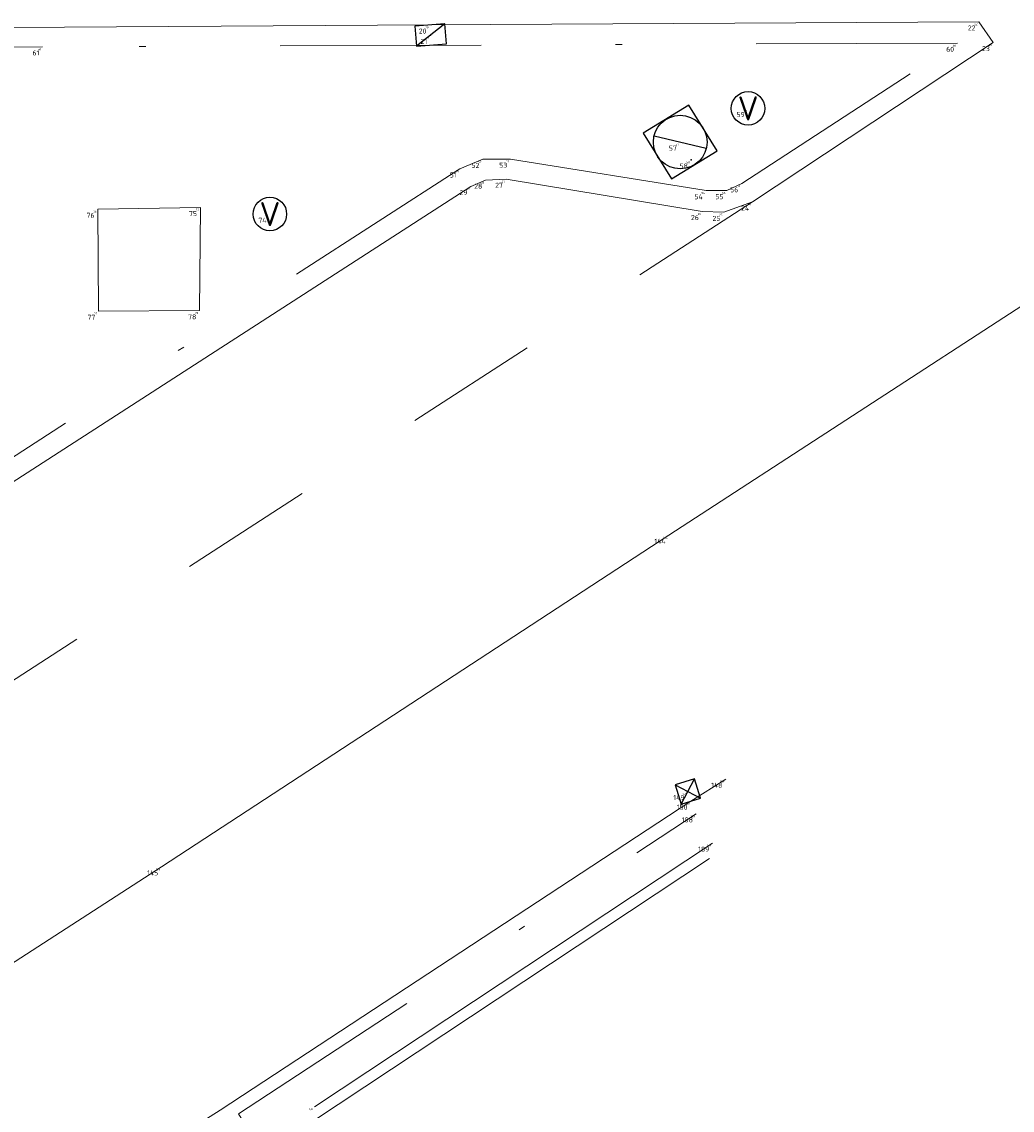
# Model space of a CAD drawing. Header units: metres. Extents: x 127882 to 128093, y 464596 to 464731.
# Tile 26 of 31: x 127924 to 127939, y 464711 to 464727. Entities that reach past the tile are written whole.
import ezdxf
from ezdxf.enums import TextEntityAlignment as Align

# ---------------------------------------------------------------- set-up
doc = ezdxf.new("R2010")
doc.units = ezdxf.units.M
for name, pattern in [('AM-AS', [16, 10, -2, 2, -2]), ('XX-DASHDOT', [10, 3, -2, 0, -2, 3]), ('XX-HIDDEN', [4, 2, -2])]:
    doc.linetypes.add(name, pattern=pattern)
for name, color, linetype in [('B-ME-AL-SITUATIEMETING-S @ 1', 7, 'Continuous'), ('B-WE-AL-SITUATIEMETING-S @ 1', 7, 'Continuous'), ('X-XX-AL-MEETPUNT_DATA_PUNTNUMMER-T18', 7, 'Continuous')]:
    doc.layers.add(name, color=color, linetype=linetype)
for name, color, linetype, lineweight in [('B-WE-AM-AS_WEG-G', 10, 'AM-AS', 18), ('B-WE-IE-MEUBILAIR_WEGMEUBILAIR_VERKEERSBORD-S @ 1', 7, 'Continuous', 25), ('B-WE-IE-TERREINAFSCHEIDING_KUNSTMATIG_HEKWERK-G', 20, 'IE-TERREINAFSCHEIDING-KUNSTMATIG', 18), ('B-WE-RI-HWA_KOLK-S @ 1', 150, 'Continuous', 25), ('B-WE-RI-PUT_BETON-S @ 1', 7, 'Continuous', 25), ('B-WE-VH-KANTOPSLUITING_ACHTERKANTBAND-G', 40, 'XX-DASHDOT', 18), ('B-WE-VH-KANTVERHARDING-G', 40, 'Continuous', 18), ('B-WE-VH-MATERIAALGRENS-G', 7, 'XX-HIDDEN', 18), ('X-XX-AL-MEETPUNT-S @ 1', 7, 'Continuous', 25)]:
    doc.layers.add(name, color=color, linetype=linetype, lineweight=lineweight)
doc.styles.add('NLCS-ISO-ANNOTATIVE-T18', font='NLCS-ISO.ttf', dxfattribs={"height": 1.8})
doc.styles.add('NLCS-ISO-M1000-T18', font='NLCS-ISO.ttf', dxfattribs={"height": 1.8})
doc.linetypes.add('IE-TERREINAFSCHEIDING-KUNSTMATIG', pattern='A,4,[82,NLCS.SHX,S=0.75,R=90,X=0,Y=0],4,-2', length=10)

# ---------------------------------------------------------------- blocks, each defined once
blk = doc.blocks.new('SAL-MEETPUNT_MARKER-SO')
at = {"layer": 'X-XX-AL-MEETPUNT_DATA_PUNTNUMMER-T18', "style": 'NLCS-ISO-ANNOTATIVE-T18'}
blk.add_attdef('PUNTID', text='', height=1.5, dxfattribs=at).set_placement((-1, -2.59), align=Align.RIGHT)
blk = doc.blocks.new('B-SRI-KOLK_TROTTOIR-SO')
at = {"color": 0, "flags": 128}
blk.add_lwpolyline([(1.5, 1.125), (0, 1.125), (0, -1.125), (1.5, -1.125)], close=True, dxfattribs=at)
blk.add_lwpolyline([(0, 1.125), (1.5, -1.125)], dxfattribs=at)
blk = doc.blocks.new('SAL-MEETPUNT_DUMMY-SO')
at = {"color": 0}
blk.add_point((0, 0), dxfattribs=at)
blk = doc.blocks.new('B-SRI-PUT_BETON-SO')
blk.add_line((-1.414, -1.414), (1.414, 1.414))
at = {"lineweight": -3, "flags": 128}
blk.add_lwpolyline([(2, -2), (2, 2), (-2, 2), (-2, -2)], close=True, dxfattribs=at)
at = {"lineweight": -3}
blk.add_circle((0, 0), 2, dxfattribs=at)
blk = doc.blocks.new('SIE-WEG_VERKEERSBORD-SO')
blk.add_circle((0, 0), 1.25)
at = {"lineweight": 18, "style": 'NLCS-ISO-M1000-T18'}
blk.add_text('V', height=1.8, dxfattribs=at).set_placement((0, 0), align=Align.MIDDLE_CENTER)
blk.add_attdef('TYPE', text='', height=1.8, dxfattribs=at).set_placement((0, 1.25), align=Align.BOTTOM_CENTER)
blk = doc.blocks.new('B-SRI-KOLK_STRAAT-SO')
at = {"color": 0, "flags": 128}
blk.add_lwpolyline([(-0.75, -0.75), (0.75, -0.75), (0.75, 0.75), (-0.75, 0.75)], close=True, dxfattribs=at)
for points in [[(-0.75, -0.75), (0.75, 0.75)], [(0.75, -0.75), (-0.75, 0.75)]]:
    blk.add_lwpolyline(points, dxfattribs=at)

msp = doc.modelspace()

# ---------------------------------------------------------------- linework, layer by layer
at = {"layer": 'B-WE-AM-AS_WEG-G'}
msp.add_polyline3d([(127941.838, 464724.496, 0.599), (127933.689, 464719.193, 0.479), (127926.124, 464714.248, 0.311), (127917.685, 464708.781, 0.162), (127907.867, 464702.332, -0.018)], dxfattribs=at)
at = {"layer": 'B-WE-IE-TERREINAFSCHEIDING_KUNSTMATIG_HEKWERK-G'}
msp.add_polyline3d([(127934.294, 464714.37, 0.49), (127928.358, 464710.438, 0.327)], dxfattribs=at)
at = {"layer": 'B-WE-VH-KANTOPSLUITING_ACHTERKANTBAND-G'}
msp.add_polyline3d([(127921.901, 464719.309, 0.43), (127922.061, 464719.395, 0.439), (127922.168, 464719.235, 0.439), (127930.573, 464724.656, 0.524), (127930.913, 464724.799, 0.518), (127931.328, 464724.802, 0.525), (127934.242, 464724.332, 0.532), (127934.552, 464724.334, 0.534), (127934.774, 464724.437, 0.529), (127937.99, 464726.532, 0.559), (127924.351, 464726.477, 0.42), (127913.319, 464726.411, 0.355), (127912.399, 464726.27, 0.327), (127911.524, 464725.972, 0.308), (127910.748, 464725.484, 0.31), (127910.077, 464724.85, 0.301), (127909.545, 464724.078, 0.296), (127909.227, 464723.242, 0.292), (127909.139, 464722.835, 0.281), (127909.13, 464722.621, 0.263), (127909.332, 464722.618, 0.276), (127909.349, 464722.445, 0.273), (127919.393, 464723.501, 0.427)], close=True, dxfattribs=at)
msp.add_polyline3d([(127931.129, 464704.123, 0.092), (127928.761, 464708.097, 0.199), (127927.713, 464709.853, 0.254), (127927.272, 464710.564, 0.316), (127934.097, 464715.038, 0.496)], dxfattribs=at)
at = {"layer": 'B-WE-VH-KANTVERHARDING-G'}
for points in [[(127912.331, 464726.586, 0.23), (127913.321, 464726.703, 0.251), (127922.334, 464726.754, 0.308), (127930.123, 464726.802, 0.354), (127938.309, 464726.85, 0.488), (127938.523, 464726.542, 0.474), (127934.935, 464724.162, 0.442), (127934.506, 464724.009, 0.438), (127934.185, 464724.022, 0.447), (127931.263, 464724.503, 0.44), (127930.955, 464724.489, 0.441), (127930.735, 464724.395, 0.443), (127922.097, 464718.82, 0.339), (127919.565, 464717.179, 0.331), (127913.257, 464713.106, 0.255), (127911.808, 464712.172, 0.199)], [(127934.536, 464715.556, 0.406), (127934.015, 464715.227, 0.383), (127927, 464710.617, 0.23), (127924.439, 464708.995, 0.164), (127921.189, 464706.874, 0.099), (127914.513, 464702.541, 0.026), (127907.784, 464698.185, -0.051), (127907.209, 464697.822, -0.057), (127907.785, 464696.953, -0.143), (127915.353, 464701.89, -0.118), (127924.978, 464708.156, 0.127), (127924.443, 464708.998, 0.163)], [(127934.34, 464714.601, 0.526), (127928.404, 464710.669, 0.362)]]:
    msp.add_polyline3d(points, dxfattribs=at)
msp.add_polyline3d([(127926.702, 464724.082, 0.437), (127925.174, 464724.056, 0.442), (127925.186, 464722.535, 0.409), (127926.691, 464722.542, 0.447)], close=True, dxfattribs=at)
at = {"layer": 'B-WE-VH-MATERIAALGRENS-G'}
msp.add_polyline3d([(127934.935, 464724.162, 0.442), (127916.514, 464712.237, 0.233), (127914.974, 464711.454, 0.207), (127913.262, 464711.273, 0.171), (127912.217, 464711.503, 0.177), (127910.625, 464712.327, 0.201)], dxfattribs=at)

# ---------------------------------------------------------------- block references
at = {"layer": 'B-ME-AL-SITUATIEMETING-S @ 1'}
ref = msp.add_blockref('SAL-MEETPUNT_MARKER-SO', (127930.123, 464726.802, 0.354), dxfattribs=dict(at, xscale=0.02, yscale=0.02, zscale=0.02))
ref.add_attrib('PUNTID', '20', dxfattribs={"layer": 'X-XX-AL-MEETPUNT_DATA_PUNTNUMMER-T18', "height": 0.03, "style": 'NLCS-ISO-ANNOTATIVE-T18'}).set_placement((127930.103, 464726.751, 0.354), align=Align.RIGHT)
ref = msp.add_blockref('SAL-MEETPUNT_MARKER-SO', (127938.309, 464726.85, 0.488), dxfattribs=dict(at, xscale=0.02, yscale=0.02, zscale=0.02))
ref.add_attrib('PUNTID', '22', dxfattribs={"layer": 'X-XX-AL-MEETPUNT_DATA_PUNTNUMMER-T18', "height": 0.03, "style": 'NLCS-ISO-ANNOTATIVE-T18'}).set_placement((127938.289, 464726.798, 0.488), align=Align.RIGHT)
ref = msp.add_blockref('SAL-MEETPUNT_MARKER-SO', (127930.135, 464726.648, 0.492), dxfattribs=dict(at, xscale=0.02, yscale=0.02, zscale=0.02))
ref.add_attrib('PUNTID', '21', dxfattribs={"layer": 'X-XX-AL-MEETPUNT_DATA_PUNTNUMMER-T18', "height": 0.03, "style": 'NLCS-ISO-ANNOTATIVE-T18'}).set_placement((127930.115, 464726.596, 0.492), align=Align.RIGHT)
ref = msp.add_blockref('SAL-MEETPUNT_MARKER-SO', (127924.351, 464726.477, 0.42), dxfattribs=dict(at, xscale=0.02, yscale=0.02, zscale=0.02))
ref.add_attrib('PUNTID', '61', dxfattribs={"layer": 'X-XX-AL-MEETPUNT_DATA_PUNTNUMMER-T18', "height": 0.03, "style": 'NLCS-ISO-ANNOTATIVE-T18'}).set_placement((127924.331, 464726.426, 0.42), align=Align.RIGHT)
ref = msp.add_blockref('SAL-MEETPUNT_MARKER-SO', (127937.99, 464726.532, 0.559), dxfattribs=dict(at, xscale=0.02, yscale=0.02, zscale=0.02))
ref.add_attrib('PUNTID', '60', dxfattribs={"layer": 'X-XX-AL-MEETPUNT_DATA_PUNTNUMMER-T18', "height": 0.03, "style": 'NLCS-ISO-ANNOTATIVE-T18'}).set_placement((127937.97, 464726.48, 0.559), align=Align.RIGHT)
ref = msp.add_blockref('SAL-MEETPUNT_MARKER-SO', (127938.523, 464726.542, 0.474), dxfattribs=dict(at, xscale=0.02, yscale=0.02, zscale=0.02))
ref.add_attrib('PUNTID', '23', dxfattribs={"layer": 'X-XX-AL-MEETPUNT_DATA_PUNTNUMMER-T18', "height": 0.03, "style": 'NLCS-ISO-ANNOTATIVE-T18'}).set_placement((127938.503, 464726.49, 0.474), align=Align.RIGHT)
ref = msp.add_blockref('SAL-MEETPUNT_MARKER-SO', (127934.869, 464725.558, 0.557), dxfattribs=dict(at, xscale=0.02, yscale=0.02, zscale=0.02))
ref.add_attrib('PUNTID', '59', dxfattribs={"layer": 'X-XX-AL-MEETPUNT_DATA_PUNTNUMMER-T18', "height": 0.03, "style": 'NLCS-ISO-ANNOTATIVE-T18'}).set_placement((127934.849, 464725.507, 0.557), align=Align.RIGHT)
ref = msp.add_blockref('SAL-MEETPUNT_MARKER-SO', (127933.857, 464725.056, 0.54), dxfattribs=dict(at, xscale=0.02, yscale=0.02, zscale=0.02))
ref.add_attrib('PUNTID', '57', dxfattribs={"layer": 'X-XX-AL-MEETPUNT_DATA_PUNTNUMMER-T18', "height": 0.03, "style": 'NLCS-ISO-ANNOTATIVE-T18'}).set_placement((127933.837, 464725.004, 0.54), align=Align.RIGHT)
ref = msp.add_blockref('SAL-MEETPUNT_MARKER-SO', (127930.913, 464724.799, 0.518), dxfattribs=dict(at, xscale=0.02, yscale=0.02, zscale=0.02))
ref.add_attrib('PUNTID', '52', dxfattribs={"layer": 'X-XX-AL-MEETPUNT_DATA_PUNTNUMMER-T18', "height": 0.03, "style": 'NLCS-ISO-ANNOTATIVE-T18'}).set_placement((127930.893, 464724.748, 0.518), align=Align.RIGHT)
ref = msp.add_blockref('SAL-MEETPUNT_MARKER-SO', (127931.328, 464724.802, 0.525), dxfattribs=dict(at, xscale=0.02, yscale=0.02, zscale=0.02))
ref.add_attrib('PUNTID', '53', dxfattribs={"layer": 'X-XX-AL-MEETPUNT_DATA_PUNTNUMMER-T18', "height": 0.03, "style": 'NLCS-ISO-ANNOTATIVE-T18'}).set_placement((127931.308, 464724.751, 0.525), align=Align.RIGHT)
ref = msp.add_blockref('SAL-MEETPUNT_MARKER-SO', (127934.021, 464724.791, 0.537), dxfattribs=dict(at, xscale=0.02, yscale=0.02, zscale=0.02))
ref.add_attrib('PUNTID', '58', dxfattribs={"layer": 'X-XX-AL-MEETPUNT_DATA_PUNTNUMMER-T18', "height": 0.03, "style": 'NLCS-ISO-ANNOTATIVE-T18'}).set_placement((127934.001, 464724.739, 0.537), align=Align.RIGHT)
ref = msp.add_blockref('SAL-MEETPUNT_MARKER-SO', (127930.573, 464724.656, 0.524), dxfattribs=dict(at, xscale=0.02, yscale=0.02, zscale=0.02))
ref.add_attrib('PUNTID', '51', dxfattribs={"layer": 'X-XX-AL-MEETPUNT_DATA_PUNTNUMMER-T18', "height": 0.03, "style": 'NLCS-ISO-ANNOTATIVE-T18'}).set_placement((127930.553, 464724.604, 0.524), align=Align.RIGHT)
ref = msp.add_blockref('SAL-MEETPUNT_MARKER-SO', (127930.955, 464724.489, 0.441), dxfattribs=dict(at, xscale=0.02, yscale=0.02, zscale=0.02))
ref.add_attrib('PUNTID', '28', dxfattribs={"layer": 'X-XX-AL-MEETPUNT_DATA_PUNTNUMMER-T18', "height": 0.03, "style": 'NLCS-ISO-ANNOTATIVE-T18'}).set_placement((127930.935, 464724.437, 0.441), align=Align.RIGHT)
ref = msp.add_blockref('SAL-MEETPUNT_MARKER-SO', (127931.263, 464724.503, 0.44), dxfattribs=dict(at, xscale=0.02, yscale=0.02, zscale=0.02))
ref.add_attrib('PUNTID', '27', dxfattribs={"layer": 'X-XX-AL-MEETPUNT_DATA_PUNTNUMMER-T18', "height": 0.03, "style": 'NLCS-ISO-ANNOTATIVE-T18'}).set_placement((127931.243, 464724.451, 0.44), align=Align.RIGHT)
ref = msp.add_blockref('SAL-MEETPUNT_MARKER-SO', (127930.735, 464724.395, 0.443), dxfattribs=dict(at, xscale=0.02, yscale=0.02, zscale=0.02))
ref.add_attrib('PUNTID', '29', dxfattribs={"layer": 'X-XX-AL-MEETPUNT_DATA_PUNTNUMMER-T18', "height": 0.03, "style": 'NLCS-ISO-ANNOTATIVE-T18'}).set_placement((127930.715, 464724.343, 0.443), align=Align.RIGHT)
ref = msp.add_blockref('SAL-MEETPUNT_MARKER-SO', (127934.242, 464724.332, 0.532), dxfattribs=dict(at, xscale=0.02, yscale=0.02, zscale=0.02))
ref.add_attrib('PUNTID', '54', dxfattribs={"layer": 'X-XX-AL-MEETPUNT_DATA_PUNTNUMMER-T18', "height": 0.03, "style": 'NLCS-ISO-ANNOTATIVE-T18'}).set_placement((127934.223, 464724.281, 0.532), align=Align.RIGHT)
ref = msp.add_blockref('SAL-MEETPUNT_MARKER-SO', (127934.552, 464724.334, 0.534), dxfattribs=dict(at, xscale=0.02, yscale=0.02, zscale=0.02))
ref.add_attrib('PUNTID', '55', dxfattribs={"layer": 'X-XX-AL-MEETPUNT_DATA_PUNTNUMMER-T18', "height": 0.03, "style": 'NLCS-ISO-ANNOTATIVE-T18'}).set_placement((127934.532, 464724.282, 0.534), align=Align.RIGHT)
ref = msp.add_blockref('SAL-MEETPUNT_MARKER-SO', (127934.774, 464724.437, 0.529), dxfattribs=dict(at, xscale=0.02, yscale=0.02, zscale=0.02))
ref.add_attrib('PUNTID', '56', dxfattribs={"layer": 'X-XX-AL-MEETPUNT_DATA_PUNTNUMMER-T18', "height": 0.03, "style": 'NLCS-ISO-ANNOTATIVE-T18'}).set_placement((127934.754, 464724.385, 0.529), align=Align.RIGHT)
ref = msp.add_blockref('SAL-MEETPUNT_MARKER-SO', (127934.935, 464724.162, 0.442), dxfattribs=dict(at, xscale=0.02, yscale=0.02, zscale=0.02))
ref.add_attrib('PUNTID', '24', dxfattribs={"layer": 'X-XX-AL-MEETPUNT_DATA_PUNTNUMMER-T18', "height": 0.03, "style": 'NLCS-ISO-ANNOTATIVE-T18'}).set_placement((127934.915, 464724.111, 0.442), align=Align.RIGHT)
ref = msp.add_blockref('SAL-MEETPUNT_MARKER-SO', (127925.174, 464724.056, 0.442), dxfattribs=dict(at, xscale=0.02, yscale=0.02, zscale=0.02))
ref.add_attrib('PUNTID', '76', dxfattribs={"layer": 'X-XX-AL-MEETPUNT_DATA_PUNTNUMMER-T18', "height": 0.03, "style": 'NLCS-ISO-ANNOTATIVE-T18'}).set_placement((127925.154, 464724.004, 0.442), align=Align.RIGHT)
ref = msp.add_blockref('SAL-MEETPUNT_MARKER-SO', (127926.702, 464724.082, 0.437), dxfattribs=dict(at, xscale=0.02, yscale=0.02, zscale=0.02))
ref.add_attrib('PUNTID', '75', dxfattribs={"layer": 'X-XX-AL-MEETPUNT_DATA_PUNTNUMMER-T18', "height": 0.03, "style": 'NLCS-ISO-ANNOTATIVE-T18'}).set_placement((127926.682, 464724.03, 0.437), align=Align.RIGHT)
ref = msp.add_blockref('SAL-MEETPUNT_MARKER-SO', (127927.739, 464723.982, 0.465), dxfattribs=dict(at, xscale=0.02, yscale=0.02, zscale=0.02))
ref.add_attrib('PUNTID', '74', dxfattribs={"layer": 'X-XX-AL-MEETPUNT_DATA_PUNTNUMMER-T18', "height": 0.03, "style": 'NLCS-ISO-ANNOTATIVE-T18'}).set_placement((127927.719, 464723.93, 0.465), align=Align.RIGHT)
ref = msp.add_blockref('SAL-MEETPUNT_MARKER-SO', (127934.185, 464724.022, 0.447), dxfattribs=dict(at, xscale=0.02, yscale=0.02, zscale=0.02))
ref.add_attrib('PUNTID', '26', dxfattribs={"layer": 'X-XX-AL-MEETPUNT_DATA_PUNTNUMMER-T18', "height": 0.03, "style": 'NLCS-ISO-ANNOTATIVE-T18'}).set_placement((127934.165, 464723.97, 0.447), align=Align.RIGHT)
ref = msp.add_blockref('SAL-MEETPUNT_MARKER-SO', (127934.506, 464724.009, 0.438), dxfattribs=dict(at, xscale=0.02, yscale=0.02, zscale=0.02))
ref.add_attrib('PUNTID', '25', dxfattribs={"layer": 'X-XX-AL-MEETPUNT_DATA_PUNTNUMMER-T18', "height": 0.03, "style": 'NLCS-ISO-ANNOTATIVE-T18'}).set_placement((127934.486, 464723.957, 0.438), align=Align.RIGHT)
ref = msp.add_blockref('SAL-MEETPUNT_MARKER-SO', (127925.186, 464722.535, 0.409), dxfattribs=dict(at, xscale=0.02, yscale=0.02, zscale=0.02))
ref.add_attrib('PUNTID', '77', dxfattribs={"layer": 'X-XX-AL-MEETPUNT_DATA_PUNTNUMMER-T18', "height": 0.03, "style": 'NLCS-ISO-ANNOTATIVE-T18'}).set_placement((127925.166, 464722.484, 0.409), align=Align.RIGHT)
ref = msp.add_blockref('SAL-MEETPUNT_MARKER-SO', (127926.691, 464722.542, 0.447), dxfattribs=dict(at, xscale=0.02, yscale=0.02, zscale=0.02))
ref.add_attrib('PUNTID', '78', dxfattribs={"layer": 'X-XX-AL-MEETPUNT_DATA_PUNTNUMMER-T18', "height": 0.03, "style": 'NLCS-ISO-ANNOTATIVE-T18'}).set_placement((127926.671, 464722.49, 0.447), align=Align.RIGHT)
ref = msp.add_blockref('SAL-MEETPUNT_MARKER-SO', (127933.689, 464719.193, 0.479), dxfattribs=dict(at, xscale=0.02, yscale=0.02, zscale=0.02))
ref.add_attrib('PUNTID', '144', dxfattribs={"layer": 'X-XX-AL-MEETPUNT_DATA_PUNTNUMMER-T18', "height": 0.03, "style": 'NLCS-ISO-ANNOTATIVE-T18'}).set_placement((127933.669, 464719.141, 0.479), align=Align.RIGHT)
ref = msp.add_blockref('SAL-MEETPUNT_MARKER-SO', (127934.536, 464715.556, 0.406), dxfattribs=dict(at, xscale=0.02, yscale=0.02, zscale=0.02))
ref.add_attrib('PUNTID', '148', dxfattribs={"layer": 'X-XX-AL-MEETPUNT_DATA_PUNTNUMMER-T18', "height": 0.03, "style": 'NLCS-ISO-ANNOTATIVE-T18'}).set_placement((127934.516, 464715.504, 0.406), align=Align.RIGHT)
ref = msp.add_blockref('SAL-MEETPUNT_MARKER-SO', (127933.97, 464715.37, 0.381), dxfattribs=dict(at, xscale=0.02, yscale=0.02, zscale=0.02))
ref.add_attrib('PUNTID', '149', dxfattribs={"layer": 'X-XX-AL-MEETPUNT_DATA_PUNTNUMMER-T18', "height": 0.03, "style": 'NLCS-ISO-ANNOTATIVE-T18'}).set_placement((127933.95, 464715.319, 0.381), align=Align.RIGHT)
ref = msp.add_blockref('SAL-MEETPUNT_MARKER-SO', (127934.015, 464715.227, 0.383), dxfattribs=dict(at, xscale=0.02, yscale=0.02, zscale=0.02))
ref.add_attrib('PUNTID', '150', dxfattribs={"layer": 'X-XX-AL-MEETPUNT_DATA_PUNTNUMMER-T18', "height": 0.03, "style": 'NLCS-ISO-ANNOTATIVE-T18'}).set_placement((127933.995, 464715.175, 0.383), align=Align.RIGHT)
ref = msp.add_blockref('SAL-MEETPUNT_MARKER-SO', (127934.097, 464715.038, 0.496), dxfattribs=dict(at, xscale=0.02, yscale=0.02, zscale=0.02))
ref.add_attrib('PUNTID', '188', dxfattribs={"layer": 'X-XX-AL-MEETPUNT_DATA_PUNTNUMMER-T18', "height": 0.03, "style": 'NLCS-ISO-ANNOTATIVE-T18'}).set_placement((127934.077, 464714.986, 0.496), align=Align.RIGHT)
ref = msp.add_blockref('SAL-MEETPUNT_MARKER-SO', (127934.34, 464714.601, 0.526), dxfattribs=dict(at, xscale=0.02, yscale=0.02, zscale=0.02))
ref.add_attrib('PUNTID', '189', dxfattribs={"layer": 'X-XX-AL-MEETPUNT_DATA_PUNTNUMMER-T18', "height": 0.03, "style": 'NLCS-ISO-ANNOTATIVE-T18'}).set_placement((127934.32, 464714.549, 0.526), align=Align.RIGHT)
ref = msp.add_blockref('SAL-MEETPUNT_MARKER-SO', (127926.124, 464714.248, 0.311), dxfattribs=dict(at, xscale=0.02, yscale=0.02, zscale=0.02))
ref.add_attrib('PUNTID', '145', dxfattribs={"layer": 'X-XX-AL-MEETPUNT_DATA_PUNTNUMMER-T18', "height": 0.03, "style": 'NLCS-ISO-ANNOTATIVE-T18'}).set_placement((127926.104, 464714.196, 0.311), align=Align.RIGHT)
ref = msp.add_blockref('SAL-MEETPUNT_MARKER-SO', (127928.404, 464710.669, 0.362), dxfattribs=dict(at, xscale=0.02, yscale=0.02, zscale=0.02))
ref.add_attrib('PUNTID', '190', dxfattribs={"layer": 'X-XX-AL-MEETPUNT_DATA_PUNTNUMMER-T18', "height": 0.03, "style": 'NLCS-ISO-ANNOTATIVE-T18'}).set_placement((127928.384, 464710.617, 0.362), align=Align.RIGHT)
at = {"layer": 'B-WE-AL-SITUATIEMETING-S @ 1'}
ref = msp.add_blockref('SAL-MEETPUNT_MARKER-SO', (127930.123, 464726.802, 0.354), dxfattribs=dict(at, xscale=0.05, yscale=0.05, zscale=0.05))
ref.add_attrib('PUNTID', '20', dxfattribs={"layer": 'X-XX-AL-MEETPUNT_DATA_PUNTNUMMER-T18', "height": 0.075, "style": 'NLCS-ISO-ANNOTATIVE-T18'}).set_placement((127930.073, 464726.673, 0.354), align=Align.RIGHT)
ref = msp.add_blockref('SAL-MEETPUNT_MARKER-SO', (127938.309, 464726.85, 0.488), dxfattribs=dict(at, xscale=0.05, yscale=0.05, zscale=0.05))
ref.add_attrib('PUNTID', '22', dxfattribs={"layer": 'X-XX-AL-MEETPUNT_DATA_PUNTNUMMER-T18', "height": 0.075, "style": 'NLCS-ISO-ANNOTATIVE-T18'}).set_placement((127938.259, 464726.72, 0.488), align=Align.RIGHT)
ref = msp.add_blockref('SAL-MEETPUNT_MARKER-SO', (127930.135, 464726.648, 0.492), dxfattribs=dict(at, xscale=0.05, yscale=0.05, zscale=0.05))
ref.add_attrib('PUNTID', '21', dxfattribs={"layer": 'X-XX-AL-MEETPUNT_DATA_PUNTNUMMER-T18', "height": 0.075, "style": 'NLCS-ISO-ANNOTATIVE-T18'}).set_placement((127930.085, 464726.519, 0.492), align=Align.RIGHT)
ref = msp.add_blockref('SAL-MEETPUNT_MARKER-SO', (127924.351, 464726.477, 0.42), dxfattribs=dict(at, xscale=0.05, yscale=0.05, zscale=0.05))
ref.add_attrib('PUNTID', '61', dxfattribs={"layer": 'X-XX-AL-MEETPUNT_DATA_PUNTNUMMER-T18', "height": 0.075, "style": 'NLCS-ISO-ANNOTATIVE-T18'}).set_placement((127924.301, 464726.348, 0.42), align=Align.RIGHT)
ref = msp.add_blockref('SAL-MEETPUNT_MARKER-SO', (127937.99, 464726.532, 0.559), dxfattribs=dict(at, xscale=0.05, yscale=0.05, zscale=0.05))
ref.add_attrib('PUNTID', '60', dxfattribs={"layer": 'X-XX-AL-MEETPUNT_DATA_PUNTNUMMER-T18', "height": 0.075, "style": 'NLCS-ISO-ANNOTATIVE-T18'}).set_placement((127937.94, 464726.402, 0.559), align=Align.RIGHT)
ref = msp.add_blockref('SAL-MEETPUNT_MARKER-SO', (127938.523, 464726.542, 0.474), dxfattribs=dict(at, xscale=0.05, yscale=0.05, zscale=0.05))
ref.add_attrib('PUNTID', '23', dxfattribs={"layer": 'X-XX-AL-MEETPUNT_DATA_PUNTNUMMER-T18', "height": 0.075, "style": 'NLCS-ISO-ANNOTATIVE-T18'}).set_placement((127938.473, 464726.413, 0.474), align=Align.RIGHT)
ref = msp.add_blockref('SAL-MEETPUNT_MARKER-SO', (127934.869, 464725.558, 0.557), dxfattribs=dict(at, xscale=0.05, yscale=0.05, zscale=0.05))
ref.add_attrib('PUNTID', '59', dxfattribs={"layer": 'X-XX-AL-MEETPUNT_DATA_PUNTNUMMER-T18', "height": 0.075, "style": 'NLCS-ISO-ANNOTATIVE-T18'}).set_placement((127934.819, 464725.429, 0.557), align=Align.RIGHT)
ref = msp.add_blockref('SAL-MEETPUNT_MARKER-SO', (127933.857, 464725.056, 0.54), dxfattribs=dict(at, xscale=0.05, yscale=0.05, zscale=0.05))
ref.add_attrib('PUNTID', '57', dxfattribs={"layer": 'X-XX-AL-MEETPUNT_DATA_PUNTNUMMER-T18', "height": 0.075, "style": 'NLCS-ISO-ANNOTATIVE-T18'}).set_placement((127933.807, 464724.927, 0.54), align=Align.RIGHT)
ref = msp.add_blockref('SAL-MEETPUNT_MARKER-SO', (127931.328, 464724.802, 0.525), dxfattribs=dict(at, xscale=0.05, yscale=0.05, zscale=0.05))
ref.add_attrib('PUNTID', '53', dxfattribs={"layer": 'X-XX-AL-MEETPUNT_DATA_PUNTNUMMER-T18', "height": 0.075, "style": 'NLCS-ISO-ANNOTATIVE-T18'}).set_placement((127931.278, 464724.673, 0.525), align=Align.RIGHT)
ref = msp.add_blockref('SAL-MEETPUNT_MARKER-SO', (127930.573, 464724.656, 0.524), dxfattribs=dict(at, xscale=0.05, yscale=0.05, zscale=0.05))
ref.add_attrib('PUNTID', '51', dxfattribs={"layer": 'X-XX-AL-MEETPUNT_DATA_PUNTNUMMER-T18', "height": 0.075, "style": 'NLCS-ISO-ANNOTATIVE-T18'}).set_placement((127930.523, 464724.527, 0.524), align=Align.RIGHT)
ref = msp.add_blockref('SAL-MEETPUNT_MARKER-SO', (127930.913, 464724.799, 0.518), dxfattribs=dict(at, xscale=0.05, yscale=0.05, zscale=0.05))
ref.add_attrib('PUNTID', '52', dxfattribs={"layer": 'X-XX-AL-MEETPUNT_DATA_PUNTNUMMER-T18', "height": 0.075, "style": 'NLCS-ISO-ANNOTATIVE-T18'}).set_placement((127930.863, 464724.67, 0.518), align=Align.RIGHT)
ref = msp.add_blockref('SAL-MEETPUNT_MARKER-SO', (127934.021, 464724.791, 0.537), dxfattribs=dict(at, xscale=0.05, yscale=0.05, zscale=0.05))
ref.add_attrib('PUNTID', '58', dxfattribs={"layer": 'X-XX-AL-MEETPUNT_DATA_PUNTNUMMER-T18', "height": 0.075, "style": 'NLCS-ISO-ANNOTATIVE-T18'}).set_placement((127933.971, 464724.661, 0.537), align=Align.RIGHT)
ref = msp.add_blockref('SAL-MEETPUNT_MARKER-SO', (127930.955, 464724.489, 0.441), dxfattribs=dict(at, xscale=0.05, yscale=0.05, zscale=0.05))
ref.add_attrib('PUNTID', '28', dxfattribs={"layer": 'X-XX-AL-MEETPUNT_DATA_PUNTNUMMER-T18', "height": 0.075, "style": 'NLCS-ISO-ANNOTATIVE-T18'}).set_placement((127930.905, 464724.36, 0.441), align=Align.RIGHT)
ref = msp.add_blockref('SAL-MEETPUNT_MARKER-SO', (127931.263, 464724.503, 0.44), dxfattribs=dict(at, xscale=0.05, yscale=0.05, zscale=0.05))
ref.add_attrib('PUNTID', '27', dxfattribs={"layer": 'X-XX-AL-MEETPUNT_DATA_PUNTNUMMER-T18', "height": 0.075, "style": 'NLCS-ISO-ANNOTATIVE-T18'}).set_placement((127931.213, 464724.374, 0.44), align=Align.RIGHT)
ref = msp.add_blockref('SAL-MEETPUNT_MARKER-SO', (127930.735, 464724.395, 0.443), dxfattribs=dict(at, xscale=0.05, yscale=0.05, zscale=0.05))
ref.add_attrib('PUNTID', '29', dxfattribs={"layer": 'X-XX-AL-MEETPUNT_DATA_PUNTNUMMER-T18', "height": 0.075, "style": 'NLCS-ISO-ANNOTATIVE-T18'}).set_placement((127930.685, 464724.265, 0.443), align=Align.RIGHT)
ref = msp.add_blockref('SAL-MEETPUNT_MARKER-SO', (127934.242, 464724.332, 0.532), dxfattribs=dict(at, xscale=0.05, yscale=0.05, zscale=0.05))
ref.add_attrib('PUNTID', '54', dxfattribs={"layer": 'X-XX-AL-MEETPUNT_DATA_PUNTNUMMER-T18', "height": 0.075, "style": 'NLCS-ISO-ANNOTATIVE-T18'}).set_placement((127934.193, 464724.203, 0.532), align=Align.RIGHT)
ref = msp.add_blockref('SAL-MEETPUNT_MARKER-SO', (127934.552, 464724.334, 0.534), dxfattribs=dict(at, xscale=0.05, yscale=0.05, zscale=0.05))
ref.add_attrib('PUNTID', '55', dxfattribs={"layer": 'X-XX-AL-MEETPUNT_DATA_PUNTNUMMER-T18', "height": 0.075, "style": 'NLCS-ISO-ANNOTATIVE-T18'}).set_placement((127934.502, 464724.204, 0.534), align=Align.RIGHT)
ref = msp.add_blockref('SAL-MEETPUNT_MARKER-SO', (127934.774, 464724.437, 0.529), dxfattribs=dict(at, xscale=0.05, yscale=0.05, zscale=0.05))
ref.add_attrib('PUNTID', '56', dxfattribs={"layer": 'X-XX-AL-MEETPUNT_DATA_PUNTNUMMER-T18', "height": 0.075, "style": 'NLCS-ISO-ANNOTATIVE-T18'}).set_placement((127934.724, 464724.307, 0.529), align=Align.RIGHT)
ref = msp.add_blockref('SAL-MEETPUNT_MARKER-SO', (127934.935, 464724.162, 0.442), dxfattribs=dict(at, xscale=0.05, yscale=0.05, zscale=0.05))
ref.add_attrib('PUNTID', '24', dxfattribs={"layer": 'X-XX-AL-MEETPUNT_DATA_PUNTNUMMER-T18', "height": 0.075, "style": 'NLCS-ISO-ANNOTATIVE-T18'}).set_placement((127934.885, 464724.033, 0.442), align=Align.RIGHT)
ref = msp.add_blockref('SAL-MEETPUNT_MARKER-SO', (127925.174, 464724.056, 0.442), dxfattribs=dict(at, xscale=0.05, yscale=0.05, zscale=0.05))
ref.add_attrib('PUNTID', '76', dxfattribs={"layer": 'X-XX-AL-MEETPUNT_DATA_PUNTNUMMER-T18', "height": 0.075, "style": 'NLCS-ISO-ANNOTATIVE-T18'}).set_placement((127925.124, 464723.926, 0.442), align=Align.RIGHT)
ref = msp.add_blockref('SAL-MEETPUNT_MARKER-SO', (127926.702, 464724.082, 0.437), dxfattribs=dict(at, xscale=0.05, yscale=0.05, zscale=0.05))
ref.add_attrib('PUNTID', '75', dxfattribs={"layer": 'X-XX-AL-MEETPUNT_DATA_PUNTNUMMER-T18', "height": 0.075, "style": 'NLCS-ISO-ANNOTATIVE-T18'}).set_placement((127926.652, 464723.952, 0.437), align=Align.RIGHT)
ref = msp.add_blockref('SAL-MEETPUNT_MARKER-SO', (127934.185, 464724.022, 0.447), dxfattribs=dict(at, xscale=0.05, yscale=0.05, zscale=0.05))
ref.add_attrib('PUNTID', '26', dxfattribs={"layer": 'X-XX-AL-MEETPUNT_DATA_PUNTNUMMER-T18', "height": 0.075, "style": 'NLCS-ISO-ANNOTATIVE-T18'}).set_placement((127934.135, 464723.893, 0.447), align=Align.RIGHT)
ref = msp.add_blockref('SAL-MEETPUNT_MARKER-SO', (127934.506, 464724.009, 0.438), dxfattribs=dict(at, xscale=0.05, yscale=0.05, zscale=0.05))
ref.add_attrib('PUNTID', '25', dxfattribs={"layer": 'X-XX-AL-MEETPUNT_DATA_PUNTNUMMER-T18', "height": 0.075, "style": 'NLCS-ISO-ANNOTATIVE-T18'}).set_placement((127934.456, 464723.88, 0.438), align=Align.RIGHT)
ref = msp.add_blockref('SAL-MEETPUNT_MARKER-SO', (127927.739, 464723.982, 0.465), dxfattribs=dict(at, xscale=0.05, yscale=0.05, zscale=0.05))
ref.add_attrib('PUNTID', '74', dxfattribs={"layer": 'X-XX-AL-MEETPUNT_DATA_PUNTNUMMER-T18', "height": 0.075, "style": 'NLCS-ISO-ANNOTATIVE-T18'}).set_placement((127927.689, 464723.852, 0.465), align=Align.RIGHT)
ref = msp.add_blockref('SAL-MEETPUNT_MARKER-SO', (127925.186, 464722.535, 0.409), dxfattribs=dict(at, xscale=0.05, yscale=0.05, zscale=0.05))
ref.add_attrib('PUNTID', '77', dxfattribs={"layer": 'X-XX-AL-MEETPUNT_DATA_PUNTNUMMER-T18', "height": 0.075, "style": 'NLCS-ISO-ANNOTATIVE-T18'}).set_placement((127925.136, 464722.406, 0.409), align=Align.RIGHT)
ref = msp.add_blockref('SAL-MEETPUNT_MARKER-SO', (127926.691, 464722.542, 0.447), dxfattribs=dict(at, xscale=0.05, yscale=0.05, zscale=0.05))
ref.add_attrib('PUNTID', '78', dxfattribs={"layer": 'X-XX-AL-MEETPUNT_DATA_PUNTNUMMER-T18', "height": 0.075, "style": 'NLCS-ISO-ANNOTATIVE-T18'}).set_placement((127926.641, 464722.412, 0.447), align=Align.RIGHT)
ref = msp.add_blockref('SAL-MEETPUNT_MARKER-SO', (127933.689, 464719.193, 0.479), dxfattribs=dict(at, xscale=0.05, yscale=0.05, zscale=0.05))
ref.add_attrib('PUNTID', '144', dxfattribs={"layer": 'X-XX-AL-MEETPUNT_DATA_PUNTNUMMER-T18', "height": 0.075, "style": 'NLCS-ISO-ANNOTATIVE-T18'}).set_placement((127933.639, 464719.064, 0.479), align=Align.RIGHT)
ref = msp.add_blockref('SAL-MEETPUNT_MARKER-SO', (127934.536, 464715.556, 0.406), dxfattribs=dict(at, xscale=0.05, yscale=0.05, zscale=0.05))
ref.add_attrib('PUNTID', '148', dxfattribs={"layer": 'X-XX-AL-MEETPUNT_DATA_PUNTNUMMER-T18', "height": 0.075, "style": 'NLCS-ISO-ANNOTATIVE-T18'}).set_placement((127934.486, 464715.426, 0.406), align=Align.RIGHT)
ref = msp.add_blockref('SAL-MEETPUNT_MARKER-SO', (127933.97, 464715.37, 0.381), dxfattribs=dict(at, xscale=0.05, yscale=0.05, zscale=0.05))
ref.add_attrib('PUNTID', '149', dxfattribs={"layer": 'X-XX-AL-MEETPUNT_DATA_PUNTNUMMER-T18', "height": 0.075, "style": 'NLCS-ISO-ANNOTATIVE-T18'}).set_placement((127933.92, 464715.241, 0.381), align=Align.RIGHT)
ref = msp.add_blockref('SAL-MEETPUNT_MARKER-SO', (127934.015, 464715.227, 0.383), dxfattribs=dict(at, xscale=0.05, yscale=0.05, zscale=0.05))
ref.add_attrib('PUNTID', '150', dxfattribs={"layer": 'X-XX-AL-MEETPUNT_DATA_PUNTNUMMER-T18', "height": 0.075, "style": 'NLCS-ISO-ANNOTATIVE-T18'}).set_placement((127933.965, 464715.098, 0.383), align=Align.RIGHT)
ref = msp.add_blockref('SAL-MEETPUNT_MARKER-SO', (127934.097, 464715.038, 0.496), dxfattribs=dict(at, xscale=0.05, yscale=0.05, zscale=0.05))
ref.add_attrib('PUNTID', '188', dxfattribs={"layer": 'X-XX-AL-MEETPUNT_DATA_PUNTNUMMER-T18', "height": 0.075, "style": 'NLCS-ISO-ANNOTATIVE-T18'}).set_placement((127934.047, 464714.909, 0.496), align=Align.RIGHT)
ref = msp.add_blockref('SAL-MEETPUNT_MARKER-SO', (127934.34, 464714.601, 0.526), dxfattribs=dict(at, xscale=0.05, yscale=0.05, zscale=0.05))
ref.add_attrib('PUNTID', '189', dxfattribs={"layer": 'X-XX-AL-MEETPUNT_DATA_PUNTNUMMER-T18', "height": 0.075, "style": 'NLCS-ISO-ANNOTATIVE-T18'}).set_placement((127934.29, 464714.472, 0.526), align=Align.RIGHT)
ref = msp.add_blockref('SAL-MEETPUNT_MARKER-SO', (127926.124, 464714.248, 0.311), dxfattribs=dict(at, xscale=0.05, yscale=0.05, zscale=0.05))
ref.add_attrib('PUNTID', '145', dxfattribs={"layer": 'X-XX-AL-MEETPUNT_DATA_PUNTNUMMER-T18', "height": 0.075, "style": 'NLCS-ISO-ANNOTATIVE-T18'}).set_placement((127926.074, 464714.119, 0.311), align=Align.RIGHT)
at = {"layer": 'B-WE-IE-MEUBILAIR_WEGMEUBILAIR_VERKEERSBORD-S @ 1', "xscale": 0.2, "yscale": 0.2, "zscale": 0.2}
for p in [(127934.869, 464725.558, 0.557), (127927.739, 464723.982, 0.465)]:
    msp.add_blockref('SIE-WEG_VERKEERSBORD-SO', p, dxfattribs=at)
at = {"layer": 'B-WE-RI-HWA_KOLK-S @ 1', "xscale": 0.2, "yscale": 0.2, "zscale": 0.2}
for name, p, rotation in [('B-SRI-KOLK_TROTTOIR-SO', (127930.123, 464726.802, 0.354), 274.5886604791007), ('B-SRI-KOLK_STRAAT-SO', (127933.97, 464715.37, 0.381), 287.2879789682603)]:
    msp.add_blockref(name, p, dxfattribs=dict(at, rotation=rotation))
at = {"layer": 'B-WE-RI-PUT_BETON-S @ 1', "xscale": 0.2, "yscale": 0.2, "zscale": 0.2, "rotation": 301.6315680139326}
msp.add_blockref('B-SRI-PUT_BETON-SO', (127933.857, 464725.056, 0.54), dxfattribs=at)
at = {"layer": 'X-XX-AL-MEETPUNT-S @ 1'}
for p in [(127930.135, 464726.648, 0.492), (127934.021, 464724.791, 0.537)]:
    msp.add_blockref('SAL-MEETPUNT_DUMMY-SO', p, dxfattribs=at)

doc.saveas('drawing.dxf')
